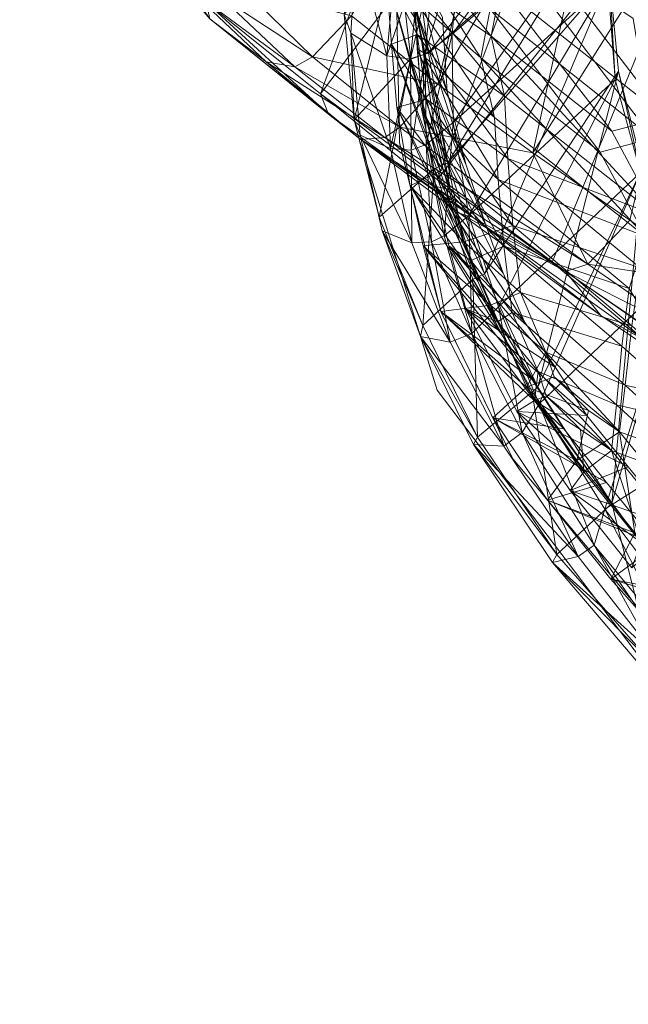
# Model space of a CAD drawing. Header units: inches. Extents: x -296 to -171, y 54 to 179.
# Tile 9 of 75: x -286.38 to -283.68, y 68.19 to 72.56. Entities that reach past the tile are written whole.
import ezdxf

# ---------------------------------------------------------------- set-up
doc = ezdxf.new("R2010")
doc.units = ezdxf.units.IN
doc.header["$LTSCALE"] = 0.299896
doc.header["$MEASUREMENT"] = 0
doc.layers.add('A-FURN-HAWORTH-ATT', color=7, linetype='Continuous')
doc.layers.add('CET Default', color=7, linetype='Continuous')
doc.layers.add('A-FURN-P-SEAT', color=7, linetype='Continuous', true_color=0xce0000)
doc.layers.add('CET color Grey80', color=7, linetype='Continuous', true_color=0xcccdc8)
doc.styles.add('Arial', font='arial.ttf')

# ---------------------------------------------------------------- blocks, each defined once
blk = doc.blocks.new('*C69')
at = {"layer": 'A-FURN-P-SEAT', "linetype": 'Continuous', "lineweight": 0}
for points in [[(2.6681, 16.8798), (3.4639, 17.7498), (4.4815, 18.2375), (5.8408, 18.5032), (7.6002, 18.3869), (8.2639, 16.9075), (9.7353, 16.1932), (10.115, 16.4274), (10.5124, 17.6049), (10.5124, 17.6049), (10.3897, 18.8231), (10.0826, 18.8126), (9.9815, 19.7035), (9.6174, 20.1644), (8.513, 20.5605), (7.6764, 20.6877), (6.816, 21.4823), (5.0865, 22.2104), (3.7176, 22.4706), (0, 22.6994)], [(1.9328, 19.216), (4.1951, 18.844), (7.2332, 17.7614), (9.1649, 16.7857), (9.5946, 15.8709), (9.8317, 15.7688), (9.9496, 15.9832), (9.9496, 15.9832), (9.8345, 16.6853), (9.0642, 17.3987), (8.4111, 19.1248), (7.5112, 20.6146), (6.9769, 21.1722), (6.3741, 21.5787), (4.9304, 22.1023), (2.0107, 22.5662), (-2.0107, 22.5662)]]:
    blk.add_lwpolyline(points, dxfattribs=at)
blk.add_lwpolyline([(9.791, 16.3322), (9.1557, 16.8699), (8.3723, 18.997), (7.887, 19.905), (7.0434, 20.8539), (6.4797, 21.2731), (5.6944, 21.6159), (3.8709, 22.0595), (1.2873, 22.2892), (-1.2873, 22.2892), (-3.8709, 22.0595), (-5.6944, 21.6159), (-6.7786, 21.1517), (-7.887, 19.905), (-8.3723, 18.997), (-9.1557, 16.8699), (-9.791, 16.3322), (-9.8056, 15.7726), (-5.8614, 16.3932), (1.7221, 16.5101), (7.1642, 16.1882), (9.8056, 15.7726), (9.791, 16.3322)], close=True, dxfattribs=at)
at = {"layer": 'A-FURN-HAWORTH-ATT', "linetype": 'Continuous', "style": 'Arial'}
for tag in ['CAPPN', 'CAPTG', 'CAPQT', 'CAPMC', 'CAPMG', 'L2', 'L3', 'PSPN', 'PST1', 'PST2', 'PST3', 'PSQT', 'PSMC', 'L1']:
    blk.add_attdef(tag, (0, 0), '', height=0.00394, dxfattribs=at).dxf.unprotected_set("ltscale", 0)
blk = doc.blocks.new('*C115')
at = {"layer": 'CET color Grey80', "linetype": 'Continuous', "lineweight": 0}
for points in [[(5.9911, 21.8893, 33.3267), (5.3908, 22.1024, 33.6732), (5.3845, 22.0559, 33.7545), (5.9911, 21.8893, 33.3267)], [(5.9911, 21.8893, 33.3267), (5.3929, 22.0169, 33.4268), (5.3908, 22.1024, 33.6732), (5.9911, 21.8893, 33.3267)], [(5.8946, 21.5315, 33.5922), (5.3845, 22.0559, 33.7545), (5.3844, 21.7459, 33.844), (5.8946, 21.5315, 33.5922)], [(5.8946, 21.5315, 33.5922), (5.9923, 21.8484, 33.4396), (5.3845, 22.0559, 33.7545), (5.8946, 21.5315, 33.5922)], [(5.9911, 21.8893, 33.3267), (5.3845, 22.0559, 33.7545), (5.9923, 21.8484, 33.4396), (5.9911, 21.8893, 33.3267)], [(5.8697, 21.7299, 32.9798), (5.391, 21.9589, 33.3166), (5.3929, 22.0169, 33.4268), (5.8697, 21.7299, 32.9798)], [(5.9911, 21.8893, 33.3267), (5.9056, 21.8102, 33.0737), (5.3929, 22.0169, 33.4268), (5.9911, 21.8893, 33.3267)], [(5.8697, 21.7299, 32.9798), (5.3929, 22.0169, 33.4268), (5.9056, 21.8102, 33.0737), (5.8697, 21.7299, 32.9798)], [(5.33, 21.9573, 36.7511), (5.7302, 21.825, 36.5908), (5.276, 21.7138, 33.5197), (5.33, 21.9573, 36.7511)], [(5.7302, 21.825, 36.5908), (5.33, 21.9573, 36.7511), (5.3379, 21.6884, 36.8693), (5.7302, 21.825, 36.5908)], [(5.8697, 21.7299, 32.9798), (5.3883, 21.9081, 33.2687), (5.391, 21.9589, 33.3166), (5.8697, 21.7299, 32.9798)], [(5.9086, 21.5682, 32.8853), (5.3927, 21.7886, 33.2079), (5.3883, 21.9081, 33.2687), (5.9086, 21.5682, 32.8853)], [(5.9086, 21.5682, 32.8853), (5.3883, 21.9081, 33.2687), (5.8697, 21.7299, 32.9798), (5.9086, 21.5682, 32.8853)], [(6.5562, 21.6104, 32.8496), (5.9056, 21.8102, 33.0737), (5.9911, 21.8893, 33.3267), (6.5562, 21.6104, 32.8496)], [(6.5562, 21.6104, 32.8496), (5.9911, 21.8893, 33.3267), (5.9923, 21.8484, 33.4396), (6.5562, 21.6104, 32.8496)], [(6.4485, 21.2785, 33.2371), (5.9923, 21.8484, 33.4396), (5.8946, 21.5315, 33.5922), (6.4485, 21.2785, 33.2371)], [(6.4485, 21.2785, 33.2371), (6.5576, 21.5738, 32.969), (5.9923, 21.8484, 33.4396), (6.4485, 21.2785, 33.2371)], [(6.5562, 21.6104, 32.8496), (5.9923, 21.8484, 33.4396), (6.5576, 21.5738, 32.969), (6.5562, 21.6104, 32.8496)], [(5.7302, 21.825, 36.5908), (5.6269, 21.5888, 33.3208), (5.276, 21.7138, 33.5197), (5.7302, 21.825, 36.5908)], [(5.7302, 21.825, 36.5908), (5.3379, 21.6884, 36.8693), (5.7408, 21.5925, 36.6943), (5.7302, 21.825, 36.5908)], [(5.7302, 21.825, 36.5908), (6.148, 21.6607, 36.364), (5.6269, 21.5888, 33.3208), (5.7302, 21.825, 36.5908)], [(6.148, 21.6607, 36.364), (5.7302, 21.825, 36.5908), (5.7408, 21.5925, 36.6943), (6.148, 21.6607, 36.364)], [(6.3959, 21.4563, 32.5322), (5.8697, 21.7299, 32.9798), (5.9056, 21.8102, 33.0737), (6.3959, 21.4563, 32.5322)], [(6.5562, 21.6104, 32.8496), (6.436, 21.5499, 32.6323), (5.9056, 21.8102, 33.0737), (6.5562, 21.6104, 32.8496)], [(6.3959, 21.4563, 32.5322), (5.9056, 21.8102, 33.0737), (6.436, 21.5499, 32.6323), (6.3959, 21.4563, 32.5322)], [(5.5304, 20.8458, 32.9023), (5.3927, 21.7886, 33.2079), (5.9086, 21.5682, 32.8853), (5.5304, 20.8458, 32.9023)], [(6.1594, 20.4646, 32.421), (5.8946, 21.5315, 33.5922), (5.3844, 21.7459, 33.844), (6.1594, 20.4646, 32.421)], [(5.6751, 21.7337, 36.5401), (5.5865, 21.4781, 33.33), (6.0832, 21.5734, 36.3178), (5.6751, 21.7337, 36.5401)], [(6.0832, 21.5734, 36.3178), (5.6945, 21.6159, 36.5882), (5.6751, 21.7337, 36.5401), (6.0832, 21.5734, 36.3178)], [(6.394, 21.3092, 32.4521), (5.9086, 21.5682, 32.8853), (5.8697, 21.7299, 32.9798), (6.394, 21.3092, 32.4521)], [(6.394, 21.3092, 32.4521), (5.8697, 21.7299, 32.9798), (6.3959, 21.4563, 32.5322), (6.394, 21.3092, 32.4521)], [(6.148, 21.6607, 36.364), (5.961, 21.462, 33.1178), (5.6269, 21.5888, 33.3208), (6.148, 21.6607, 36.364)], [(6.148, 21.6607, 36.364), (5.7408, 21.5925, 36.6943), (6.1235, 21.443, 36.4805), (6.148, 21.6607, 36.364)], [(6.148, 21.6607, 36.364), (6.5407, 21.4663, 36.0943), (5.961, 21.462, 33.1178), (6.148, 21.6607, 36.364)], [(6.5407, 21.4663, 36.0943), (6.148, 21.6607, 36.364), (6.1235, 21.443, 36.4805), (6.5407, 21.4663, 36.0943)], [(5.4571, 21.5372, 36.5173), (5.6945, 21.6159, 36.5882), (6.0125, 21.3278, 36.1883), (5.4571, 21.5372, 36.5173)], [(5.4685, 21.4497, 36.5958), (6.0236, 21.2383, 36.2646), (5.7408, 21.5925, 36.6943), (5.4685, 21.4497, 36.5958)], [(6.0832, 21.5734, 36.3178), (6.0723, 21.4723, 36.3782), (5.6945, 21.6159, 36.5882), (6.0832, 21.5734, 36.3178)], [(6.0125, 21.3278, 36.1883), (5.6945, 21.6159, 36.5882), (6.0723, 21.4723, 36.3782), (6.0125, 21.3278, 36.1883)], [(6.0236, 21.2383, 36.2646), (6.1235, 21.443, 36.4805), (5.7408, 21.5925, 36.6943), (6.0236, 21.2383, 36.2646)], [(6.9991, 21.3131, 32.3186), (6.436, 21.5499, 32.6323), (6.5562, 21.6104, 32.8496), (6.9991, 21.3131, 32.3186)], [(6.9991, 21.3131, 32.3186), (6.5562, 21.6104, 32.8496), (6.5576, 21.5738, 32.969), (6.9991, 21.3131, 32.3186)], [(5.5304, 20.8458, 32.9023), (5.9086, 21.5682, 32.8853), (6.1513, 20.4862, 32.3674), (5.5304, 20.8458, 32.9023)], [(6.0832, 21.5734, 36.3178), (5.5865, 21.4781, 33.33), (5.9127, 21.3546, 33.1266), (6.0832, 21.5734, 36.3178)], [(6.1513, 20.4862, 32.3674), (5.9086, 21.5682, 32.8853), (6.394, 21.3092, 32.4521), (6.1513, 20.4862, 32.3674)], [(6.0832, 21.5734, 36.3178), (5.9127, 21.3546, 33.1266), (6.4636, 21.3878, 36.0514), (6.0832, 21.5734, 36.3178)], [(6.4636, 21.3878, 36.0514), (6.0723, 21.4723, 36.3782), (6.0832, 21.5734, 36.3178), (6.4636, 21.3878, 36.0514)], [(6.808, 21.1887, 32.0354), (6.3959, 21.4563, 32.5322), (6.436, 21.5499, 32.6323), (6.808, 21.1887, 32.0354)], [(6.9991, 21.3131, 32.3186), (6.8728, 21.27, 32.1287), (6.436, 21.5499, 32.6323), (6.9991, 21.3131, 32.3186)], [(6.808, 21.1887, 32.0354), (6.436, 21.5499, 32.6323), (6.8728, 21.27, 32.1287), (6.808, 21.1887, 32.0354)], [(6.9254, 20.977, 32.813), (6.5576, 21.5738, 32.969), (6.4485, 21.2785, 33.2371), (6.9254, 20.977, 32.813)], [(6.9254, 20.977, 32.813), (7.0154, 21.2668, 32.4475), (6.5576, 21.5738, 32.969), (6.9254, 20.977, 32.813)], [(6.9991, 21.3131, 32.3186), (6.5576, 21.5738, 32.969), (7.0154, 21.2668, 32.4475), (6.9991, 21.3131, 32.3186)], [(5.5834, 21.2544, 36.1623), (5.4571, 21.5372, 36.5173), (6.0125, 21.3278, 36.1883), (5.5834, 21.2544, 36.1623)], [(6.4485, 21.2785, 33.2371), (5.8946, 21.5315, 33.5922), (6.4369, 21.2484, 33.2348), (6.4485, 21.2785, 33.2371)], [(6.5212, 20.1743, 31.9397), (6.4369, 21.2484, 33.2348), (5.8946, 21.5315, 33.5922), (6.5212, 20.1743, 31.9397)], [(6.5212, 20.1743, 31.9397), (5.8946, 21.5315, 33.5922), (6.1594, 20.4646, 32.421), (6.5212, 20.1743, 31.9397)], [(6.5407, 21.4663, 36.0943), (6.2447, 21.3509, 32.921), (5.961, 21.462, 33.1178), (6.5407, 21.4663, 36.0943)], [(6.0125, 21.3278, 36.1883), (6.0723, 21.4723, 36.3782), (6.1784, 21.3169, 36.1521), (6.0125, 21.3278, 36.1883)], [(6.4636, 21.3878, 36.0514), (6.4196, 21.3073, 36.1288), (6.0723, 21.4723, 36.3782), (6.4636, 21.3878, 36.0514)], [(6.4196, 21.3073, 36.1288), (6.1784, 21.3169, 36.1521), (6.0723, 21.4723, 36.3782), (6.4196, 21.3073, 36.1288)], [(6.5407, 21.4663, 36.0943), (6.1235, 21.443, 36.4805), (6.4797, 21.273, 36.2245), (6.5407, 21.4663, 36.0943)], [(6.5407, 21.4663, 36.0943), (6.9769, 21.1722, 35.6656), (6.2447, 21.3509, 32.921), (6.5407, 21.4663, 36.0943)], [(6.7657, 21.0273, 31.9584), (6.394, 21.3092, 32.4521), (6.3959, 21.4563, 32.5322), (6.7657, 21.0273, 31.9584)], [(6.7657, 21.0273, 31.9584), (6.3959, 21.4563, 32.5322), (6.808, 21.1887, 32.0354), (6.7657, 21.0273, 31.9584)], [(6.9769, 21.1722, 35.6656), (6.5407, 21.4663, 36.0943), (6.4797, 21.273, 36.2245), (6.9769, 21.1722, 35.6656)], [(5.5911, 21.1605, 36.2335), (6.0236, 21.2383, 36.2646), (5.4685, 21.4497, 36.5958), (5.5911, 21.1605, 36.2335)], [(6.0236, 21.2383, 36.2646), (6.1899, 21.2263, 36.2271), (6.1235, 21.443, 36.4805), (6.0236, 21.2383, 36.2646)], [(6.4797, 21.273, 36.2245), (6.1235, 21.443, 36.4805), (6.1899, 21.2263, 36.2271), (6.4797, 21.273, 36.2245)], [(6.4636, 21.3878, 36.0514), (5.9127, 21.3546, 33.1266), (6.1854, 21.2491, 32.9299), (6.4636, 21.3878, 36.0514)], [(6.4636, 21.3878, 36.0514), (6.1854, 21.2491, 32.9299), (6.8859, 21.1073, 35.6274), (6.4636, 21.3878, 36.0514)], [(6.8859, 21.1073, 35.6274), (6.4196, 21.3073, 36.1288), (6.4636, 21.3878, 36.0514), (6.8859, 21.1073, 35.6274)], [(5.5834, 21.2544, 36.1623), (6.0125, 21.3278, 36.1883), (6.0955, 21.1421, 35.9494), (5.5834, 21.2544, 36.1623)], [(6.0955, 21.1421, 35.9494), (6.0125, 21.3278, 36.1883), (6.4695, 21.1873, 35.9415), (6.0955, 21.1421, 35.9494)], [(6.0125, 21.3278, 36.1883), (6.1784, 21.3169, 36.1521), (6.3847, 21.2631, 36.0532), (6.0125, 21.3278, 36.1883)], [(6.0125, 21.3278, 36.1883), (6.3847, 21.2631, 36.0532), (6.4695, 21.1873, 35.9415), (6.0125, 21.3278, 36.1883)], [(6.9769, 21.1722, 35.6656), (6.4773, 21.2316, 32.7774), (6.2447, 21.3509, 32.921), (6.9769, 21.1722, 35.6656)], [(6.1513, 20.4862, 32.3674), (6.394, 21.3092, 32.4521), (6.5183, 20.1951, 31.8932), (6.1513, 20.4862, 32.3674)], [(6.4196, 21.3073, 36.1288), (6.3847, 21.2631, 36.0532), (6.1784, 21.3169, 36.1521), (6.4196, 21.3073, 36.1288)], [(6.4695, 21.1873, 35.9415), (6.3847, 21.2631, 36.0532), (6.4196, 21.3073, 36.1288), (6.4695, 21.1873, 35.9415)], [(6.5183, 20.1951, 31.8932), (6.394, 21.3092, 32.4521), (6.7657, 21.0273, 31.9584), (6.5183, 20.1951, 31.8932)], [(6.8859, 21.1073, 35.6274), (6.7362, 21.0871, 35.8039), (6.4196, 21.3073, 36.1288), (6.8859, 21.1073, 35.6274)], [(6.4695, 21.1873, 35.9415), (6.4196, 21.3073, 36.1288), (6.7362, 21.0871, 35.8039), (6.4695, 21.1873, 35.9415)], [(6.9254, 20.977, 32.813), (6.4485, 21.2785, 33.2371), (6.4369, 21.2484, 33.2348), (6.9254, 20.977, 32.813)], [(7.3804, 20.9928, 31.7135), (6.8728, 21.27, 32.1287), (6.9991, 21.3131, 32.3186), (7.3804, 20.9928, 31.7135)], [(7.3804, 20.9928, 31.7135), (6.9991, 21.3131, 32.3186), (7.0154, 21.2668, 32.4475), (7.3804, 20.9928, 31.7135)], [(5.6716, 21.0136, 35.8058), (5.5834, 21.2544, 36.1623), (6.0955, 21.1421, 35.9494), (5.6716, 21.0136, 35.8058)], [(5.5911, 21.1605, 36.2335), (6.1055, 21.0474, 36.0192), (6.0236, 21.2383, 36.2646), (5.5911, 21.1605, 36.2335)], [(6.1055, 21.0474, 36.0192), (6.4829, 21.0961, 36.0152), (6.0236, 21.2383, 36.2646), (6.1055, 21.0474, 36.0192)], [(6.0236, 21.2383, 36.2646), (6.4829, 21.0961, 36.0152), (6.3973, 21.1723, 36.1276), (6.0236, 21.2383, 36.2646)], [(6.0236, 21.2383, 36.2646), (6.3973, 21.1723, 36.1276), (6.1899, 21.2263, 36.2271), (6.0236, 21.2383, 36.2646)], [(6.8859, 21.1073, 35.6274), (6.1854, 21.2491, 32.9299), (6.4117, 21.1336, 32.7849), (6.8859, 21.1073, 35.6274)], [(6.4797, 21.273, 36.2245), (6.1899, 21.2263, 36.2271), (6.3973, 21.1723, 36.1276), (6.4797, 21.273, 36.2245)], [(6.4829, 21.0961, 36.0152), (6.4797, 21.273, 36.2245), (6.3973, 21.1723, 36.1276), (6.4829, 21.0961, 36.0152)], [(6.9254, 20.977, 32.813), (6.4369, 21.2484, 33.2348), (6.8925, 20.9303, 32.8069), (6.9254, 20.977, 32.813)], [(6.8283, 19.8554, 31.4109), (6.8925, 20.9303, 32.8069), (6.4369, 21.2484, 33.2348), (6.8283, 19.8554, 31.4109)], [(6.8283, 19.8554, 31.4109), (6.4369, 21.2484, 33.2348), (6.5212, 20.1743, 31.9397), (6.8283, 19.8554, 31.4109)], [(6.9769, 21.1722, 35.6656), (6.4797, 21.273, 36.2245), (6.7996, 21.0386, 35.8909), (6.9769, 21.1722, 35.6656)], [(6.4829, 21.0961, 36.0152), (6.7996, 21.0386, 35.8909), (6.4797, 21.273, 36.2245), (6.4829, 21.0961, 36.0152)], [(7.1674, 20.9259, 31.486), (6.808, 21.1887, 32.0354), (6.8728, 21.27, 32.1287), (7.1674, 20.9259, 31.486)], [(7.3804, 20.9928, 31.7135), (7.2411, 20.9727, 31.5606), (6.8728, 21.27, 32.1287), (7.3804, 20.9928, 31.7135)], [(7.1674, 20.9259, 31.486), (6.8728, 21.27, 32.1287), (7.2411, 20.9727, 31.5606), (7.1674, 20.9259, 31.486)], [(7.3193, 20.6391, 32.3338), (7.0154, 21.2668, 32.4475), (6.9254, 20.977, 32.813), (7.3193, 20.6391, 32.3338)], [(7.3193, 20.6391, 32.3338), (7.4233, 20.9473, 31.8493), (7.0154, 21.2668, 32.4475), (7.3193, 20.6391, 32.3338)], [(7.3804, 20.9928, 31.7135), (7.0154, 21.2668, 32.4475), (7.4233, 20.9473, 31.8493), (7.3804, 20.9928, 31.7135)], [(7.1902, 20.9587, 35.3449), (6.705, 21.1199, 32.6564), (6.4773, 21.2316, 32.7774), (7.1902, 20.9587, 35.3449)], [(6.9769, 21.1722, 35.6656), (7.1902, 20.9587, 35.3449), (6.4773, 21.2316, 32.7774), (6.9769, 21.1722, 35.6656)], [(7.0824, 20.742, 31.3855), (6.7657, 21.0273, 31.9584), (6.808, 21.1887, 32.0354), (7.0824, 20.742, 31.3855)], [(7.0824, 20.742, 31.3855), (6.808, 21.1887, 32.0354), (7.1325, 20.8748, 31.444), (7.0824, 20.742, 31.3855)], [(7.1325, 20.8748, 31.444), (6.808, 21.1887, 32.0354), (7.1674, 20.9259, 31.486), (7.1325, 20.8748, 31.444)], [(5.6756, 20.9136, 35.8686), (6.1055, 21.0474, 36.0192), (5.5911, 21.1605, 36.2335), (5.6756, 20.9136, 35.8686)], [(6.0955, 21.1421, 35.9494), (6.4695, 21.1873, 35.9415), (6.7008, 21.0189, 35.6821), (6.0955, 21.1421, 35.9494)], [(6.7008, 21.0189, 35.6821), (6.4695, 21.1873, 35.9415), (6.7362, 21.0871, 35.8039), (6.7008, 21.0189, 35.6821)], [(7.1902, 20.9587, 35.3449), (6.9769, 21.1722, 35.6656), (6.7996, 21.0386, 35.8909), (7.1902, 20.9587, 35.3449)], [(5.6716, 21.0136, 35.8058), (6.0955, 21.1421, 35.9494), (6.2053, 20.9043, 35.5767), (5.6716, 21.0136, 35.8058)], [(6.2053, 20.9043, 35.5767), (6.0955, 21.1421, 35.9494), (6.7008, 21.0189, 35.6821), (6.2053, 20.9043, 35.5767)], [(7.0912, 20.9027, 35.3129), (6.4117, 21.1336, 32.7849), (6.632, 21.0273, 32.663), (7.0912, 20.9027, 35.3129)], [(6.8859, 21.1073, 35.6274), (6.4117, 21.1336, 32.7849), (7.0912, 20.9027, 35.3129), (6.8859, 21.1073, 35.6274)], [(7.1902, 20.9587, 35.3449), (7.3742, 20.7576, 34.9775), (6.705, 21.1199, 32.6564), (7.1902, 20.9587, 35.3449)], [(7.3742, 20.7576, 34.9775), (6.9025, 20.9736, 32.4807), (6.705, 21.1199, 32.6564), (7.3742, 20.7576, 34.9775)], [(7.0912, 20.9027, 35.3129), (6.7362, 21.0871, 35.8039), (6.8859, 21.1073, 35.6274), (7.0912, 20.9027, 35.3129)], [(6.1055, 21.0474, 36.0192), (6.7128, 20.9227, 35.7496), (6.4829, 21.0961, 36.0152), (6.1055, 21.0474, 36.0192)], [(6.7128, 20.9227, 35.7496), (6.7996, 21.0386, 35.8909), (6.4829, 21.0961, 36.0152), (6.7128, 20.9227, 35.7496)], [(6.7008, 21.0189, 35.6821), (6.7362, 21.0871, 35.8039), (6.9752, 20.9101, 35.4969), (6.7008, 21.0189, 35.6821)], [(7.0912, 20.9027, 35.3129), (6.9752, 20.9101, 35.4969), (6.7362, 21.0871, 35.8039), (7.0912, 20.9027, 35.3129)], [(5.6716, 21.0136, 35.8058), (6.2053, 20.9043, 35.5767), (6.3042, 20.6661, 35.1591), (5.6716, 21.0136, 35.8058)], [(5.6756, 20.9136, 35.8686), (6.2121, 20.8041, 35.6389), (6.1055, 21.0474, 36.0192), (5.6756, 20.9136, 35.8686)], [(6.2121, 20.8041, 35.6389), (6.7128, 20.9227, 35.7496), (6.1055, 21.0474, 36.0192), (6.2121, 20.8041, 35.6389)], [(6.2053, 20.9043, 35.5767), (6.7008, 21.0189, 35.6821), (6.8796, 20.7819, 35.2935), (6.2053, 20.9043, 35.5767)], [(6.5183, 20.1951, 31.8932), (6.7657, 21.0273, 31.9584), (6.8221, 19.894, 31.3487), (6.5183, 20.1951, 31.8932)], [(7.0912, 20.9027, 35.3129), (6.632, 21.0273, 32.663), (7.2732, 20.7028, 34.9501), (7.0912, 20.9027, 35.3129)], [(7.2732, 20.7028, 34.9501), (6.632, 21.0273, 32.663), (6.8219, 20.8875, 32.4873), (7.2732, 20.7028, 34.9501)], [(6.8796, 20.7819, 35.2935), (6.7008, 21.0189, 35.6821), (6.9752, 20.9101, 35.4969), (6.8796, 20.7819, 35.2935)], [(6.7128, 20.9227, 35.7496), (7.0434, 20.8539, 35.5752), (6.7996, 21.0386, 35.8909), (6.7128, 20.9227, 35.7496)], [(6.8221, 19.894, 31.3487), (6.7657, 21.0273, 31.9584), (7.0824, 20.742, 31.3855), (6.8221, 19.894, 31.3487)], [(7.1902, 20.9587, 35.3449), (6.7996, 21.0386, 35.8909), (7.0434, 20.8539, 35.5752), (7.1902, 20.9587, 35.3449)], [(7.3193, 20.6391, 32.3338), (6.9254, 20.977, 32.813), (6.8925, 20.9303, 32.8069), (7.3193, 20.6391, 32.3338)], [(7.5981, 20.4856, 34.5375), (7.083, 20.8219, 32.2953), (6.9025, 20.9736, 32.4807), (7.5981, 20.4856, 34.5375)], [(7.3742, 20.7576, 34.9775), (7.5981, 20.4856, 34.5375), (6.9025, 20.9736, 32.4807), (7.3742, 20.7576, 34.9775)], [(7.4484, 20.618, 30.8541), (7.1674, 20.9259, 31.486), (7.2411, 20.9727, 31.5606), (7.4484, 20.618, 30.8541)], [(7.6778, 20.6739, 31.08), (7.2411, 20.9727, 31.5606), (7.3804, 20.9928, 31.7135), (7.6778, 20.6739, 31.08)], [(7.6778, 20.6739, 31.08), (7.5319, 20.6576, 30.923), (7.2411, 20.9727, 31.5606), (7.6778, 20.6739, 31.08)], [(7.4484, 20.618, 30.8541), (7.2411, 20.9727, 31.5606), (7.5319, 20.6576, 30.923), (7.4484, 20.618, 30.8541)], [(7.6778, 20.6739, 31.08), (7.3804, 20.9928, 31.7135), (7.4233, 20.9473, 31.8493), (7.6778, 20.6739, 31.08)], [(7.0703, 19.516, 30.779), (6.8925, 20.9303, 32.8069), (6.8283, 19.8554, 31.4109), (7.0703, 19.516, 30.779)], [(7.3193, 20.6391, 32.3338), (6.8925, 20.9303, 32.8069), (7.2794, 20.5851, 32.3311), (7.3193, 20.6391, 32.3338)], [(7.0703, 19.516, 30.779), (7.2794, 20.5851, 32.3311), (6.8925, 20.9303, 32.8069), (7.0703, 19.516, 30.779)], [(7.3742, 20.7576, 34.9775), (7.1902, 20.9587, 35.3449), (7.0434, 20.8539, 35.5752), (7.3742, 20.7576, 34.9775)], [(7.6536, 20.2668, 31.7737), (7.4233, 20.9473, 31.8493), (7.3193, 20.6391, 32.3338), (7.6536, 20.2668, 31.7737)], [(7.6536, 20.2668, 31.7737), (7.7341, 20.6285, 31.1702), (7.4233, 20.9473, 31.8493), (7.6536, 20.2668, 31.7737)], [(7.6778, 20.6739, 31.08), (7.4233, 20.9473, 31.8493), (7.7341, 20.6285, 31.1702), (7.6778, 20.6739, 31.08)], [(5.5334, 20.8228, 12.1019), (6.3536, 20.8334, 12.0853), (5.293, 20.9077, 11.8915), (5.5334, 20.8228, 12.1019)], [(6.1275, 20.8302, 11.6158), (5.293, 20.9077, 11.8915), (6.3536, 20.8334, 12.0853), (6.1275, 20.8302, 11.6158)], [(6.8796, 20.7819, 35.2935), (6.3042, 20.6661, 35.1591), (6.2053, 20.9043, 35.5767), (6.8796, 20.7819, 35.2935)], [(6.2121, 20.8041, 35.6389), (6.8908, 20.6823, 35.3558), (6.7128, 20.9227, 35.7496), (6.2121, 20.8041, 35.6389)], [(6.8908, 20.6823, 35.3558), (7.0434, 20.8539, 35.5752), (6.7128, 20.9227, 35.7496), (6.8908, 20.6823, 35.3558)], [(7.491, 20.4425, 34.5124), (6.8219, 20.8875, 32.4873), (6.9993, 20.7388, 32.3004), (7.491, 20.4425, 34.5124)], [(7.2732, 20.7028, 34.9501), (6.8219, 20.8875, 32.4873), (7.491, 20.4425, 34.5124), (7.2732, 20.7028, 34.9501)], [(6.8796, 20.7819, 35.2935), (6.9752, 20.9101, 35.4969), (7.2101, 20.6833, 35.0991), (6.8796, 20.7819, 35.2935)], [(7.2732, 20.7028, 34.9501), (7.2101, 20.6833, 35.0991), (6.9752, 20.9101, 35.4969), (7.2732, 20.7028, 34.9501)], [(7.2732, 20.7028, 34.9501), (6.9752, 20.9101, 35.4969), (7.0912, 20.9027, 35.3129), (7.2732, 20.7028, 34.9501)], [(7.4034, 20.5627, 30.8147), (7.1325, 20.8748, 31.444), (7.1674, 20.9259, 31.486), (7.4034, 20.5627, 30.8147)], [(7.4034, 20.5627, 30.8147), (7.1674, 20.9259, 31.486), (7.4484, 20.618, 30.8541), (7.4034, 20.5627, 30.8147)], [(6.8908, 20.6823, 35.3558), (7.2821, 20.6221, 35.1698), (7.0434, 20.8539, 35.5752), (6.8908, 20.6823, 35.3558)], [(7.3742, 20.7576, 34.9775), (7.0434, 20.8539, 35.5752), (7.2821, 20.6221, 35.1698), (7.3742, 20.7576, 34.9775)], [(7.3479, 20.4193, 30.7635), (7.0824, 20.742, 31.3855), (7.1325, 20.8748, 31.444), (7.3479, 20.4193, 30.7635)], [(7.3479, 20.4193, 30.7635), (7.1325, 20.8748, 31.444), (7.4034, 20.5627, 30.8147), (7.3479, 20.4193, 30.7635)], [(5.5334, 20.8228, 12.1019), (6.5868, 20.7417, 12.3162), (6.3536, 20.8334, 12.0853), (5.5334, 20.8228, 12.1019)], [(5.9847, 20.7091, 12.2659), (6.5868, 20.7417, 12.3162), (5.5334, 20.8228, 12.1019), (5.9847, 20.7091, 12.2659)], [(6.1275, 20.8302, 11.6158), (6.6583, 20.7362, 11.666), (6.123, 20.7805, 11.5403), (6.1275, 20.8302, 11.6158)], [(6.1275, 20.8302, 11.6158), (6.3536, 20.8334, 12.0853), (7.0618, 20.7399, 11.8269), (6.1275, 20.8302, 11.6158)], [(6.1275, 20.8302, 11.6158), (7.0618, 20.7399, 11.8269), (6.6583, 20.7362, 11.666), (6.1275, 20.8302, 11.6158)], [(6.8908, 20.6823, 35.3558), (6.2121, 20.8041, 35.6389), (6.3087, 20.5627, 35.216), (6.8908, 20.6823, 35.3558)], [(7.0618, 20.7399, 11.8269), (6.3536, 20.8334, 12.0853), (7.1225, 20.7537, 12.2783), (7.0618, 20.7399, 11.8269)], [(6.5868, 20.7417, 12.3162), (7.1225, 20.7537, 12.2783), (6.3536, 20.8334, 12.0853), (6.5868, 20.7417, 12.3162)], [(7.5981, 20.4856, 34.5375), (7.7599, 20.2547, 34.0922), (7.083, 20.8219, 32.2953), (7.5981, 20.4856, 34.5375)], [(7.7599, 20.2547, 34.0922), (7.2915, 20.6343, 32.0703), (7.083, 20.8219, 32.2953), (7.7599, 20.2547, 34.0922)], [(6.123, 20.7805, 11.5403), (6.6583, 20.7362, 11.666), (6.9629, 18.5005, 11.1058), (6.123, 20.7805, 11.5403)], [(6.8796, 20.7819, 35.2935), (7.0491, 20.5381, 34.8508), (6.3042, 20.6661, 35.1591), (6.8796, 20.7819, 35.2935)], [(6.5868, 20.7417, 12.3162), (7.6665, 20.6891, 12.4539), (7.1225, 20.7537, 12.2783), (6.5868, 20.7417, 12.3162)], [(6.8796, 20.7819, 35.2935), (7.2101, 20.6833, 35.0991), (7.4297, 20.4523, 34.645), (6.8796, 20.7819, 35.2935)], [(6.8796, 20.7819, 35.2935), (7.4297, 20.4523, 34.645), (7.0491, 20.5381, 34.8508), (6.8796, 20.7819, 35.2935)], [(7.0618, 20.7399, 11.8269), (7.1225, 20.7537, 12.2783), (7.6665, 20.6891, 12.4539), (7.0618, 20.7399, 11.8269)], [(7.5981, 20.4856, 34.5375), (7.3742, 20.7576, 34.9775), (7.2821, 20.6221, 35.1698), (7.5981, 20.4856, 34.5375)], [(5.9424, 20.4405, 12.3748), (6.5174, 20.6656, 12.3807), (5.9847, 20.7091, 12.2659), (5.9424, 20.4405, 12.3748)], [(5.9847, 20.7091, 12.2659), (6.5174, 20.6656, 12.3807), (6.5868, 20.7417, 12.3162), (5.9847, 20.7091, 12.2659)], [(6.5174, 20.6656, 12.3807), (7.5773, 20.6282, 12.6124), (6.5868, 20.7417, 12.3162), (6.5174, 20.6656, 12.3807)], [(6.5868, 20.7417, 12.3162), (7.5773, 20.6282, 12.6124), (7.6665, 20.6891, 12.4539), (6.5868, 20.7417, 12.3162)], [(7.0618, 20.7399, 11.8269), (7.2839, 20.6739, 11.8353), (6.6583, 20.7362, 11.666), (7.0618, 20.7399, 11.8269)], [(6.9629, 18.5005, 11.1058), (6.6583, 20.7362, 11.666), (7.2839, 20.6739, 11.8353), (6.9629, 18.5005, 11.1058)], [(6.8221, 19.894, 31.3487), (7.0824, 20.742, 31.3855), (7.0668, 19.5367, 30.7237), (6.8221, 19.894, 31.3487)], [(7.491, 20.4425, 34.5124), (6.9993, 20.7388, 32.3004), (7.6512, 20.2143, 34.07), (7.491, 20.4425, 34.5124)], [(7.6512, 20.2143, 34.07), (6.9993, 20.7388, 32.3004), (7.2048, 20.5542, 32.0739), (7.6512, 20.2143, 34.07)], [(7.0618, 20.7399, 11.8269), (7.6665, 20.6891, 12.4539), (7.8456, 20.6631, 12.0696), (7.0618, 20.7399, 11.8269)], [(7.0618, 20.7399, 11.8269), (7.8456, 20.6631, 12.0696), (7.9218, 20.6031, 12.026), (7.0618, 20.7399, 11.8269)], [(7.0618, 20.7399, 11.8269), (7.9218, 20.6031, 12.026), (7.2839, 20.6739, 11.8353), (7.0618, 20.7399, 11.8269)], [(7.0668, 19.5367, 30.7237), (7.0824, 20.742, 31.3855), (7.3479, 20.4193, 30.7635), (7.0668, 19.5367, 30.7237)], [(5.9424, 20.4405, 12.3748), (6.454, 20.4027, 12.475), (6.5174, 20.6656, 12.3807), (5.9424, 20.4405, 12.3748)], [(7.0491, 20.5381, 34.8508), (6.3575, 20.4314, 34.7021), (6.3042, 20.6661, 35.1591), (7.0491, 20.5381, 34.8508)], [(6.8908, 20.6823, 35.3558), (6.3087, 20.5627, 35.216), (7.0589, 20.4354, 34.9082), (6.8908, 20.6823, 35.3558)], [(6.454, 20.4027, 12.475), (6.9758, 20.3583, 12.6155), (6.5174, 20.6656, 12.3807), (6.454, 20.4027, 12.475)], [(6.9758, 20.3583, 12.6155), (7.5442, 20.555, 12.682), (6.5174, 20.6656, 12.3807), (6.9758, 20.3583, 12.6155)], [(6.5174, 20.6656, 12.3807), (7.5442, 20.555, 12.682), (7.5773, 20.6282, 12.6124), (6.5174, 20.6656, 12.3807)], [(6.8908, 20.6823, 35.3558), (7.0589, 20.4354, 34.9082), (7.5036, 20.3882, 34.7111), (6.8908, 20.6823, 35.3558)], [(6.8908, 20.6823, 35.3558), (7.5036, 20.3882, 34.7111), (7.2821, 20.6221, 35.1698), (6.8908, 20.6823, 35.3558)], [(6.9629, 18.5005, 11.1058), (7.2839, 20.6739, 11.8353), (7.6558, 18.4457, 11.2924), (6.9629, 18.5005, 11.1058)], [(7.491, 20.4425, 34.5124), (7.2101, 20.6833, 35.0991), (7.2732, 20.7028, 34.9501), (7.491, 20.4425, 34.5124)], [(7.491, 20.4425, 34.5124), (7.6137, 20.2166, 34.1674), (7.2101, 20.6833, 35.0991), (7.491, 20.4425, 34.5124)], [(7.6558, 18.4457, 11.2924), (7.2839, 20.6739, 11.8353), (7.9218, 20.6031, 12.026), (7.6558, 18.4457, 11.2924)], [(7.9406, 20.3028, 30.2864), (7.5319, 20.6576, 30.923), (7.6778, 20.6739, 31.08), (7.9406, 20.3028, 30.2864)], [(7.5773, 20.6282, 12.6124), (8.2021, 20.6003, 12.6691), (7.6665, 20.6891, 12.4539), (7.5773, 20.6282, 12.6124)], [(7.8456, 20.6631, 12.0696), (7.6665, 20.6891, 12.4539), (8.2021, 20.6003, 12.6691), (7.8456, 20.6631, 12.0696)], [(7.9406, 20.3028, 30.2864), (7.6778, 20.6739, 31.08), (7.7341, 20.6285, 31.1702), (7.9406, 20.3028, 30.2864)], [(7.6536, 20.2668, 31.7737), (7.3193, 20.6391, 32.3338), (7.2794, 20.5851, 32.3311), (7.6536, 20.2668, 31.7737)], [(7.5981, 20.4856, 34.5375), (7.2821, 20.6221, 35.1698), (7.5036, 20.3882, 34.7111), (7.5981, 20.4856, 34.5375)], [(7.9359, 19.9949, 33.5818), (7.5332, 20.3877, 31.7882), (7.2915, 20.6343, 32.0703), (7.9359, 19.9949, 33.5818)], [(7.7599, 20.2547, 34.0922), (7.9359, 19.9949, 33.5818), (7.2915, 20.6343, 32.0703), (7.7599, 20.2547, 34.0922)], [(7.6531, 20.2701, 30.1094), (7.4484, 20.618, 30.8541), (7.5319, 20.6576, 30.923), (7.6531, 20.2701, 30.1094)], [(7.9406, 20.3028, 30.2864), (7.7514, 20.3096, 30.1587), (7.5319, 20.6576, 30.923), (7.9406, 20.3028, 30.2864)], [(7.6531, 20.2701, 30.1094), (7.5319, 20.6576, 30.923), (7.7514, 20.3096, 30.1587), (7.6531, 20.2701, 30.1094)], [(7.5442, 20.555, 12.682), (8.0808, 20.5558, 12.8205), (7.5773, 20.6282, 12.6124), (7.5442, 20.555, 12.682)], [(7.5773, 20.6282, 12.6124), (8.0808, 20.5558, 12.8205), (8.2021, 20.6003, 12.6691), (7.5773, 20.6282, 12.6124)], [(7.9569, 19.8582, 31.088), (7.7341, 20.6285, 31.1702), (7.6536, 20.2668, 31.7737), (7.9569, 19.8582, 31.088)], [(7.9569, 19.8582, 31.088), (8.006, 20.246, 30.3384), (7.7341, 20.6285, 31.1702), (7.9569, 19.8582, 31.088)], [(7.9406, 20.3028, 30.2864), (7.7341, 20.6285, 31.1702), (8.006, 20.246, 30.3384), (7.9406, 20.3028, 30.2864)], [(7.8456, 20.6631, 12.0696), (8.513, 20.5605, 12.3694), (8.5638, 20.504, 12.3139), (7.8456, 20.6631, 12.0696)], [(7.8456, 20.6631, 12.0696), (8.5638, 20.504, 12.3139), (7.9218, 20.6031, 12.026), (7.8456, 20.6631, 12.0696)], [(7.8456, 20.6631, 12.0696), (8.2021, 20.6003, 12.6691), (8.513, 20.5605, 12.3694), (7.8456, 20.6631, 12.0696)], [(7.2486, 19.1804, 30.1275), (7.2794, 20.5851, 32.3311), (7.0703, 19.516, 30.779), (7.2486, 19.1804, 30.1275)], [(7.2486, 19.1804, 30.1275), (7.5981, 20.2072, 31.7657), (7.2794, 20.5851, 32.3311), (7.2486, 19.1804, 30.1275)], [(7.6536, 20.2668, 31.7737), (7.2794, 20.5851, 32.3311), (7.5981, 20.2072, 31.7657), (7.6536, 20.2668, 31.7737)], [(7.6077, 20.2178, 30.0789), (7.4034, 20.5627, 30.8147), (7.4484, 20.618, 30.8541), (7.6077, 20.2178, 30.0789)], [(7.6077, 20.2178, 30.0789), (7.4484, 20.618, 30.8541), (7.6531, 20.2701, 30.1094), (7.6077, 20.2178, 30.0789)], [(7.6558, 18.4457, 11.2924), (7.9218, 20.6031, 12.026), (8.314, 18.3772, 11.5404), (7.6558, 18.4457, 11.2924)], [(8.314, 18.3772, 11.5404), (7.9218, 20.6031, 12.026), (8.5638, 20.504, 12.3139), (8.314, 18.3772, 11.5404)], [(8.0808, 20.5558, 12.8205), (8.6616, 20.4909, 12.9598), (8.2021, 20.6003, 12.6691), (8.0808, 20.5558, 12.8205)], [(8.513, 20.5605, 12.3694), (8.2021, 20.6003, 12.6691), (8.6616, 20.4909, 12.9598), (8.513, 20.5605, 12.3694)], [(7.0589, 20.4354, 34.9082), (6.3087, 20.5627, 35.216), (6.3587, 20.3254, 34.7541), (7.0589, 20.4354, 34.9082)], [(7.0491, 20.5381, 34.8508), (7.2014, 20.3084, 34.3995), (6.3575, 20.4314, 34.7021), (7.0491, 20.5381, 34.8508)], [(6.9758, 20.3583, 12.6155), (7.4926, 20.3051, 12.7885), (7.5442, 20.555, 12.682), (6.9758, 20.3583, 12.6155)], [(7.0491, 20.5381, 34.8508), (7.4297, 20.4523, 34.645), (7.6083, 20.2307, 34.196), (7.0491, 20.5381, 34.8508)], [(7.0491, 20.5381, 34.8508), (7.6083, 20.2307, 34.196), (7.2014, 20.3084, 34.3995), (7.0491, 20.5381, 34.8508)], [(7.748, 20.0643, 33.8226), (7.2048, 20.5542, 32.0739), (7.4406, 20.3145, 31.7929), (7.748, 20.0643, 33.8226)], [(7.6512, 20.2143, 34.07), (7.2048, 20.5542, 32.0739), (7.748, 20.0643, 33.8226), (7.6512, 20.2143, 34.07)], [(7.5485, 20.0811, 30.0321), (7.3479, 20.4193, 30.7635), (7.4034, 20.5627, 30.8147), (7.5485, 20.0811, 30.0321)], [(7.5485, 20.0811, 30.0321), (7.4034, 20.5627, 30.8147), (7.6077, 20.2178, 30.0789), (7.5485, 20.0811, 30.0321)], [(7.4926, 20.3051, 12.7885), (8.0351, 20.4791, 12.9014), (7.5442, 20.555, 12.682), (7.4926, 20.3051, 12.7885)], [(7.5442, 20.555, 12.682), (8.0351, 20.4791, 12.9014), (8.0808, 20.5558, 12.8205), (7.5442, 20.555, 12.682)], [(8.0351, 20.4791, 12.9014), (8.5221, 20.4517, 13.1078), (8.0808, 20.5558, 12.8205), (8.0351, 20.4791, 12.9014)], [(8.0808, 20.5558, 12.8205), (8.5221, 20.4517, 13.1078), (8.6616, 20.4909, 12.9598), (8.0808, 20.5558, 12.8205)], [(7.4926, 20.3051, 12.7885), (7.9762, 20.2341, 13.001), (8.0351, 20.4791, 12.9014), (7.4926, 20.3051, 12.7885)], [(7.7599, 20.2547, 34.0922), (7.5981, 20.4856, 34.5375), (7.5036, 20.3882, 34.7111), (7.7599, 20.2547, 34.0922)], [(7.9762, 20.2341, 13.001), (8.4618, 20.3675, 13.1935), (8.0351, 20.4791, 12.9014), (7.9762, 20.2341, 13.001)], [(8.0351, 20.4791, 12.9014), (8.4618, 20.3675, 13.1935), (8.5221, 20.4517, 13.1078), (8.0351, 20.4791, 12.9014)], [(7.3855, 20.109, 33.974), (6.7184, 20.2066, 34.2165), (6.3575, 20.4314, 34.7021), (7.3855, 20.109, 33.974)], [(7.3855, 20.109, 33.974), (6.3575, 20.4314, 34.7021), (7.2014, 20.3084, 34.3995), (7.3855, 20.109, 33.974)], [(6.5469, 20.0369, 33.8522), (6.3575, 20.4314, 34.7021), (6.7184, 20.2066, 34.2165), (6.5469, 20.0369, 33.8522)], [(7.0589, 20.4354, 34.9082), (6.3587, 20.3254, 34.7541), (7.2101, 20.2038, 34.4537), (7.0589, 20.4354, 34.9082)], [(6.454, 20.4027, 12.475), (6.9186, 18.8143, 12.9237), (6.9758, 20.3583, 12.6155), (6.454, 20.4027, 12.475)], [(7.0589, 20.4354, 34.9082), (7.2101, 20.2038, 34.4537), (7.6816, 20.1604, 34.2565), (7.0589, 20.4354, 34.9082)], [(7.0589, 20.4354, 34.9082), (7.6816, 20.1604, 34.2565), (7.5036, 20.3882, 34.7111), (7.0589, 20.4354, 34.9082)], [(7.0668, 19.5367, 30.7237), (7.3479, 20.4193, 30.7635), (7.2379, 19.1948, 30.0732), (7.0668, 19.5367, 30.7237)], [(7.2379, 19.1948, 30.0732), (7.3479, 20.4193, 30.7635), (7.5485, 20.0811, 30.0321), (7.2379, 19.1948, 30.0732)], [(7.6512, 20.2143, 34.07), (7.6137, 20.2166, 34.1674), (7.491, 20.4425, 34.5124), (7.6512, 20.2143, 34.07)], [(6.9758, 20.3583, 12.6155), (6.9186, 18.8143, 12.9237), (7.4837, 18.7607, 13.1237), (6.9758, 20.3583, 12.6155)], [(6.9758, 20.3583, 12.6155), (7.4837, 18.7607, 13.1237), (7.4926, 20.3051, 12.7885), (6.9758, 20.3583, 12.6155)], [(7.7599, 20.2547, 34.0922), (7.5036, 20.3882, 34.7111), (7.6816, 20.1604, 34.2565), (7.7599, 20.2547, 34.0922)], [(7.9359, 19.9949, 33.5818), (7.72, 20.1062, 31.3304), (7.5332, 20.3877, 31.7882), (7.9359, 19.9949, 33.5818)], [(7.3945, 20.0038, 34.0268), (7.2101, 20.2038, 34.4537), (6.3587, 20.3254, 34.7541), (7.3945, 20.0038, 34.0268)], [(7.3945, 20.0038, 34.0268), (6.3587, 20.3254, 34.7541), (6.7199, 20.1, 34.2673), (7.3945, 20.0038, 34.0268)], [(6.544, 19.929, 33.9), (6.7199, 20.1, 34.2673), (6.3587, 20.3254, 34.7541), (6.544, 19.929, 33.9)], [(7.7616, 20.0354, 33.7628), (7.3855, 20.109, 33.974), (7.2014, 20.3084, 34.3995), (7.7616, 20.0354, 33.7628)], [(7.7616, 20.0354, 33.7628), (7.2014, 20.3084, 34.3995), (7.6083, 20.2307, 34.196), (7.7616, 20.0354, 33.7628)], [(7.8671, 19.8897, 33.4677), (7.4406, 20.3145, 31.7929), (7.6236, 20.0381, 31.3354), (7.8671, 19.8897, 33.4677)], [(7.748, 20.0643, 33.8226), (7.4406, 20.3145, 31.7929), (7.8671, 19.8897, 33.4677), (7.748, 20.0643, 33.8226)], [(7.4926, 20.3051, 12.7885), (7.4837, 18.7607, 13.1237), (7.9819, 18.6955, 13.4021), (7.4926, 20.3051, 12.7885)], [(7.4926, 20.3051, 12.7885), (7.9819, 18.6955, 13.4021), (7.9762, 20.2341, 13.001), (7.4926, 20.3051, 12.7885)], [(7.8403, 19.8605, 29.1471), (7.6531, 20.2701, 30.1094), (7.7514, 20.3096, 30.1587), (7.8403, 19.8605, 29.1471)], [(8.1173, 19.945, 29.4189), (7.9373, 19.9075, 29.1861), (7.7514, 20.3096, 30.1587), (8.1173, 19.945, 29.4189)], [(8.1173, 19.945, 29.4189), (7.7514, 20.3096, 30.1587), (7.9406, 20.3028, 30.2864), (8.1173, 19.945, 29.4189)], [(7.8403, 19.8605, 29.1471), (7.7514, 20.3096, 30.1587), (7.9373, 19.9075, 29.1861), (7.8403, 19.8605, 29.1471)], [(8.1173, 19.945, 29.4189), (7.9406, 20.3028, 30.2864), (8.006, 20.246, 30.3384), (8.1173, 19.945, 29.4189)], [(7.9569, 19.8582, 31.088), (7.6536, 20.2668, 31.7737), (7.5981, 20.2072, 31.7657), (7.9569, 19.8582, 31.088)], [(7.7962, 19.8076, 29.1265), (7.6077, 20.2178, 30.0789), (7.6531, 20.2701, 30.1094), (7.7962, 19.8076, 29.1265)], [(7.7962, 19.8076, 29.1265), (7.6531, 20.2701, 30.1094), (7.8403, 19.8605, 29.1471), (7.7962, 19.8076, 29.1265)], [(7.9359, 19.9949, 33.5818), (7.7599, 20.2547, 34.0922), (7.6816, 20.1604, 34.2565), (7.9359, 19.9949, 33.5818)], [(6.8283, 19.8554, 31.4109), (6.5212, 20.1743, 31.9397), (6.5183, 20.1951, 31.8932), (6.8283, 19.8554, 31.4109)], [(6.8283, 19.8554, 31.4109), (6.5183, 20.1951, 31.8932), (6.8221, 19.894, 31.3487), (6.8283, 19.8554, 31.4109)], [(7.4593, 19.9005, 33.56), (6.5469, 20.0369, 33.8522), (6.7184, 20.2066, 34.2165), (7.4593, 19.9005, 33.56)], [(7.4593, 19.9005, 33.56), (6.7184, 20.2066, 34.2165), (7.3855, 20.109, 33.974), (7.4593, 19.9005, 33.56)], [(7.838, 19.9668, 33.8213), (7.6816, 20.1604, 34.2565), (7.2101, 20.2038, 34.4537), (7.838, 19.9668, 33.8213)], [(7.838, 19.9668, 33.8213), (7.2101, 20.2038, 34.4537), (7.3945, 20.0038, 34.0268), (7.838, 19.9668, 33.8213)], [(7.4159, 18.8475, 29.4453), (7.5981, 20.2072, 31.7657), (7.2486, 19.1804, 30.1275), (7.4159, 18.8475, 29.4453)], [(7.4159, 18.8475, 29.4453), (7.9176, 19.7959, 31.1107), (7.5981, 20.2072, 31.7657), (7.4159, 18.8475, 29.4453)], [(7.7437, 19.6654, 29.0665), (7.5485, 20.0811, 30.0321), (7.6077, 20.2178, 30.0789), (7.7437, 19.6654, 29.0665)], [(7.9569, 19.8582, 31.088), (7.5981, 20.2072, 31.7657), (7.9176, 19.7959, 31.1107), (7.9569, 19.8582, 31.088)], [(7.7437, 19.6654, 29.0665), (7.6077, 20.2178, 30.0789), (7.7962, 19.8076, 29.1265), (7.7437, 19.6654, 29.0665)], [(7.748, 20.0643, 33.8226), (7.6137, 20.2166, 34.1674), (7.6512, 20.2143, 34.07), (7.748, 20.0643, 33.8226)], [(7.9359, 19.9949, 33.5818), (7.6816, 20.1604, 34.2565), (7.838, 19.9668, 33.8213), (7.9359, 19.9949, 33.5818)], [(7.4669, 19.7946, 33.6119), (6.7199, 20.1, 34.2673), (6.544, 19.929, 33.9), (7.4669, 19.7946, 33.6119)], [(7.4669, 19.7946, 33.6119), (7.3945, 20.0038, 34.0268), (6.7199, 20.1, 34.2673), (7.4669, 19.7946, 33.6119)], [(7.871, 19.8615, 33.4078), (7.4593, 19.9005, 33.56), (7.3855, 20.109, 33.974), (7.871, 19.8615, 33.4078)], [(7.871, 19.8615, 33.4078), (7.3855, 20.109, 33.974), (7.7616, 20.0354, 33.7628), (7.871, 19.8615, 33.4078)], [(7.2379, 19.1948, 30.0732), (7.5485, 20.0811, 30.0321), (7.4127, 18.8607, 29.3961), (7.2379, 19.1948, 30.0732)], [(7.4127, 18.8607, 29.3961), (7.5485, 20.0811, 30.0321), (7.7437, 19.6654, 29.0665), (7.4127, 18.8607, 29.3961)], [(7.675, 19.5617, 32.8455), (6.8877, 19.6206, 32.8945), (6.5469, 20.0369, 33.8522), (7.675, 19.5617, 32.8455)], [(7.675, 19.5617, 32.8455), (6.5469, 20.0369, 33.8522), (7.4593, 19.9005, 33.56), (7.675, 19.5617, 32.8455)], [(7.948, 19.7908, 33.4628), (7.838, 19.9668, 33.8213), (7.3945, 20.0038, 34.0268), (7.948, 19.7908, 33.4628)], [(7.948, 19.7908, 33.4628), (7.3945, 20.0038, 34.0268), (7.4669, 19.7946, 33.6119), (7.948, 19.7908, 33.4628)], [(7.6825, 19.4545, 32.8947), (7.4669, 19.7946, 33.6119), (6.544, 19.929, 33.9), (7.6825, 19.4545, 32.8947)], [(7.6825, 19.4545, 32.8947), (6.544, 19.929, 33.9), (6.8819, 19.5117, 32.9398), (7.6825, 19.4545, 32.8947)], [(7.0703, 19.516, 30.779), (6.8283, 19.8554, 31.4109), (6.8221, 19.894, 31.3487), (7.0703, 19.516, 30.779)], [(7.0703, 19.516, 30.779), (6.8221, 19.894, 31.3487), (7.0668, 19.5367, 30.7237), (7.0703, 19.516, 30.779)]]:
    blk.add_3dface(points, dxfattribs=at)
blk = doc.blocks.new('*C106')
at = {"layer": 'CET Default', "linetype": 'Continuous', "lineweight": 0, "rotation": 149.9999999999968}
blk.add_blockref('*C115', (-267.8847, 86.1159), dxfattribs=at)

msp = doc.modelspace()

# ---------------------------------------------------------------- block references
at = {"layer": 'CET Default', "linetype": 'Continuous', "lineweight": 0, "rotation": 149.9999999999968}
msp.add_blockref('*C69', (-267.8847, 86.1159), dxfattribs=at)
at = {"layer": 'CET Default', "linetype": 'Continuous', "lineweight": 0}
msp.add_blockref('*C106', (0, 0), dxfattribs=at)

doc.saveas('drawing.dxf')
